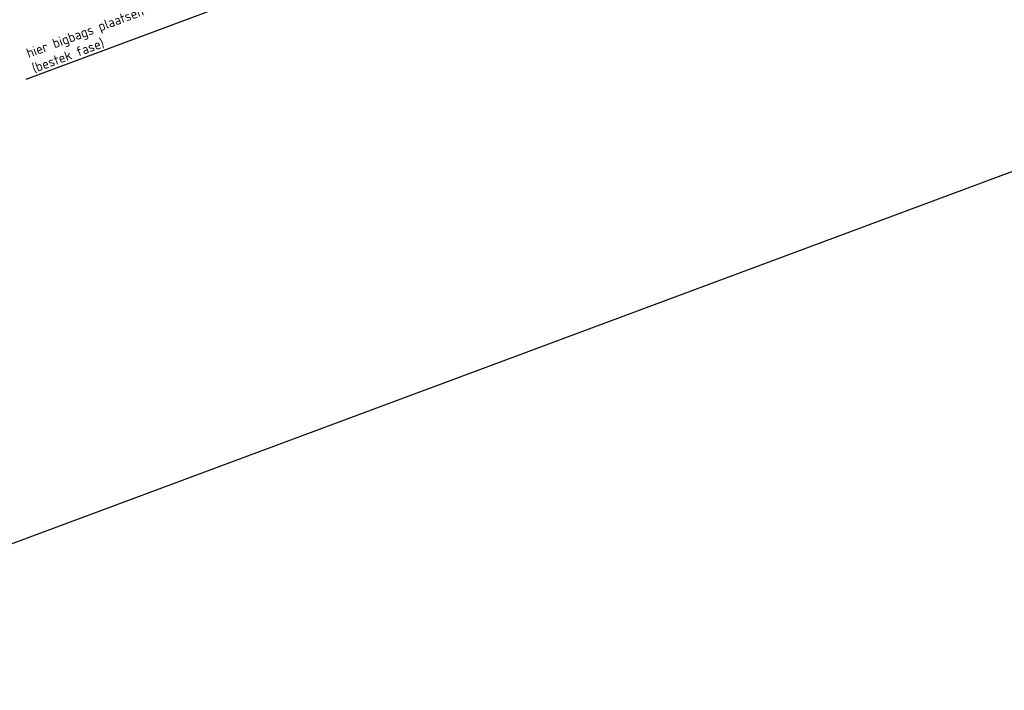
# Model space of a CAD drawing. Header units: metres. Extents: x 132493 to 134960, y 502695 to 503907.
# Tile 67 of 144: x 133264 to 133315, y 503054 to 503088. Entities that reach past the tile are written whole.
import ezdxf
from ezdxf import colors
from ezdxf.entities.mleader import LeaderData, LeaderLine
from ezdxf.math import Vec2, Vec3

# ---------------------------------------------------------------- set-up
doc = ezdxf.new("R2010")
doc.units = ezdxf.units.M
doc.layers.get('Defpoints').update_dxf_attribs({"color": 3})
doc.styles.add('NLCS-ISO-M200-T25', font='NLCS-ISO.ttf', dxfattribs={"height": 0.5})

msp = doc.modelspace()

# ---------------------------------------------------------------- linework, layer by layer
at = {"layer": 'Defpoints', "elevation": -7055.85, "flags": 128}
msp.add_lwpolyline([(133150.323, 503105.715), (133330.061, 503172.659), (133358.367, 503096.659), (133178.629, 503029.716)], close=True, dxfattribs=at)

# ---------------------------------------------------------------- leaders
at = {"layer": 'Defpoints'}
ml = msp.add_multileader_mtext('Standard', dxfattribs=at)
ml.set_content('hier bigbags plaatsen ter voorbelasting \\P(bestek fase)', color=256, style='NLCS-ISO-M200-T25')
ml.set_leader_properties(color=256, linetype='ByLayer', lineweight=-1)
ml.build(insert=Vec2(0, 0))
ml.multileader.update_dxf_attribs({"text_left_attachment_type": 5, "text_right_attachment_type": 5, "dogleg_length": 0.5, "arrow_head_size": 0.5})
ctx = ml.context
ctx.base_point, ctx.char_height, ctx.arrow_head_size, ctx.landing_gap_size, ctx.plane_origin, ctx.plane_x_axis, ctx.plane_y_axis = Vec3(133264.154, 503085.424), 0.5, 0.5, 0.18, Vec3(133271.451, 503070.823), Vec3(0.937112, 0.349028), Vec3(-0.349028, 0.937112)
ctx.left_attachment, ctx.right_attachment = 5, 5
notes = []
notes.append((ctx, [(1, (1, 1, 0), (133276.346, 503089.965), (-0.937112, -0.349028), 0.5, [(0, [(133278.934, 503101.201)], 0, [])])]))
ctx.mtext.insert, ctx.mtext.text_direction, ctx.mtext.rotation, ctx.mtext.flow_direction = Vec3(133263.805, 503086.877), Vec3(0.937112, 0.349028), 0.356534, 5
for ctx, leaders in notes:
    for number, flags, end, landing, length, lines in leaders:
        leader = LeaderData()
        leader.index, (leader.has_last_leader_line, leader.has_dogleg_vector, leader.attachment_direction) = number, flags
        leader.last_leader_point, leader.dogleg_vector, leader.dogleg_length = Vec3(end), Vec3(landing), length
        for number, points, colour, breaks in lines:
            line = LeaderLine()
            line.index, line.vertices, line.color, line.breaks = number, Vec3.list(points), colors.encode_raw_color(colour), breaks
            leader.lines.append(line)
        ctx.leaders.append(leader)

doc.saveas('drawing.dxf')
